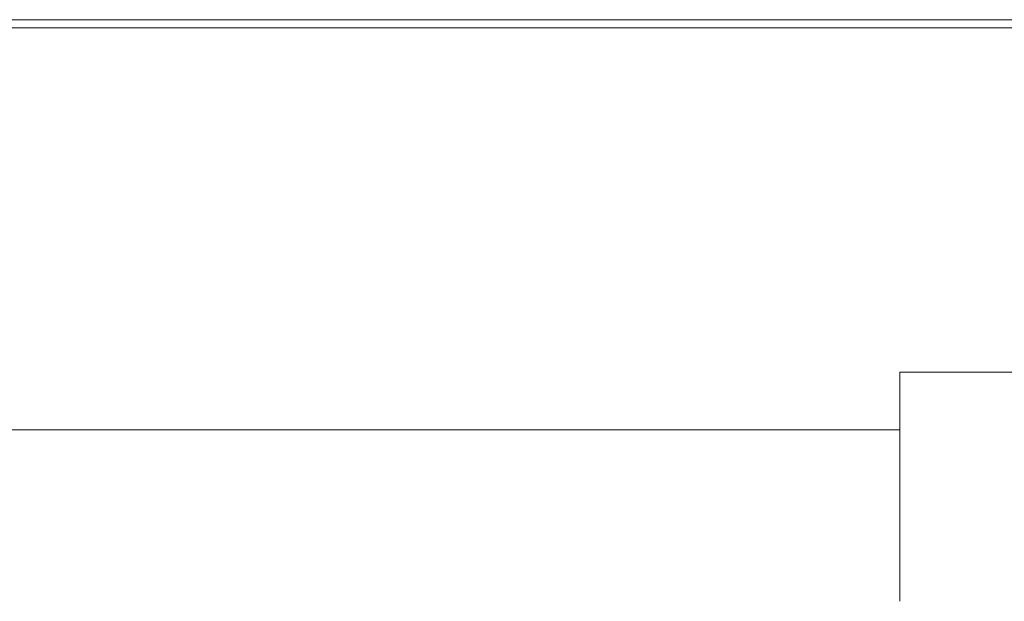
# Model space of a CAD drawing. Header units: inches. Extents: x -4.2 to 22.3, y -10.2 to 17.4.
# Tile 108 of 121: x 18.588 to 19.661, y 0.167 to 0.801. Entities that reach past the tile are written whole.
import ezdxf

# ---------------------------------------------------------------- set-up
doc = ezdxf.new("R2010")
doc.units = ezdxf.units.IN
doc.header["$MEASUREMENT"] = 0

msp = doc.modelspace()

# ---------------------------------------------------------------- linework, layer by layer
at = {"color": 7, "linetype": 'Continuous', "lineweight": 15}
for p, q in [((17.7747, 0.8005), (21.6497, 0.8005)), ((17.7747, 0.7915), (21.6497, 0.7915)), ((19.8772, 0.4165), (19.5472, 0.4165)), ((19.5472, 0.4165), (19.5472, 0.3535)), ((18.1229, 0.3535), (19.5472, 0.3535))]:
    msp.add_line(p, q, dxfattribs=at)
msp.add_open_spline([(19.5472, 0.3535), (19.5472, 0.3427), (19.5472, 0.3111), (19.5472, 0.2606), (19.5472, 0.2109), (19.5472, 0.1815), (19.5472, 0.1691), (19.5472, 0.1674), (19.5472, 0.1667)], degree=3, knots=[0, 0, 0, 0, 0.113043, 0.331787, 0.55076, 0.77037, 0.907707, 1, 1, 1, 1], dxfattribs=at)

doc.saveas('drawing.dxf')
